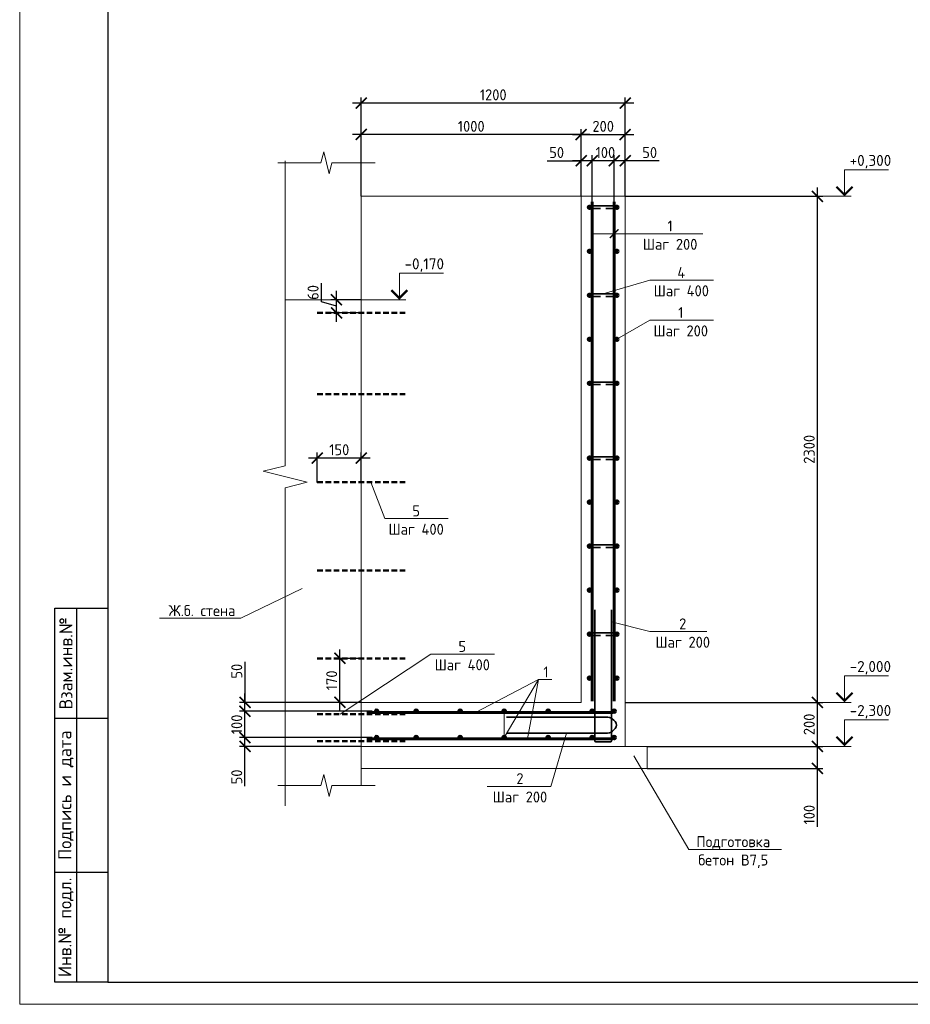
# Model space of a CAD drawing. Header units: millimetres. Extents: x 130535 to 1380046, y -52734 to 121434.
# Tile 16 of 64: x 344596 to 364842, y -7790 to 14584. Entities that reach past the tile are written whole.
import ezdxf
from ezdxf import colors
from ezdxf.entities.mleader import LeaderData, LeaderLine
from ezdxf.enums import TextEntityAlignment as Align
from ezdxf.math import Vec2, Vec3

# ---------------------------------------------------------------- set-up
doc = ezdxf.new("R2010")
doc.units = ezdxf.units.MM
doc.linetypes.add('DASHED2', pattern=[0.375, 0.25, -0.125])
doc.layers.get('DEFPOINTS').update_dxf_attribs({"color": 1, "lineweight": 0})
for name, color, linetype, lineweight in [('Основная 0.35', 200, 'Continuous', 35), ('Основная 0.60', 142, 'Continuous', 60), ('РАЗМЕРЫ', 1, 'Continuous', 9), ('Разрез жилая часть$0$Отметки', 1, 'Continuous', 20), ('Символы 0.20', 1, 'Continuous', 20), ('Текст', 7, 'Continuous', 25), ('Тонкая', 81, 'Continuous', 20), ('Тонкая 0.20', 30, 'Continuous', 20), ('ТОНКИЕ', 7, 'Continuous', 9)]:
    doc.layers.add(name, color=color, linetype=linetype, lineweight=lineweight)
doc.layers.add('ТОЛСТЫЕ_ОСНОВНЫЕ', color=6, linetype='Continuous')
doc.styles.add('GOST-2.304_Type-B', font='GOST Common.ttf')
doc.styles.add('style1', font='GOST Common.ttf', dxfattribs={"height": 500})
doc.styles.add('ГОСТ', font='isocpeur.ttf')
doc.dimstyles.new('СПДС', dxfattribs={"dimscale": 100, "dimtxt": 2.5, "dimasz": 2.5, "dimexe": 1.25, "dimexo": 0, "dimtad": 1, "dimdec": 0, "dimtxsty": 'GOST-2.304_Type-B', "dimblk": 'ARCHTICK', "dimcen": 2.5, "dimdle": 2, "dimadec": 0, "dimazin": 2, "dimtfac": 0.75, "dimtdec": 0, "dimtmove": 1, "dimatfit": 3, "dimfxl": 1, "dimtolj": 1, "dimarcsym": 1})

# ---------------------------------------------------------------- blocks, each defined once
blk = doc.blocks.new('*U5')
at = {"layer": 'ТОЛСТЫЕ_ОСНОВНЫЕ'}
for p, q in [((8, 5), (8, 90)), ((8, 90), (20, 90)), ((13, 5), (13, 90)), ((8, 65), (20, 65)), ((8, 30), (20, 30)), ((20, 5), (8, 5))]:
    blk.add_line(p, q, dxfattribs=at)
at = {"layer": 'ТОЛСТЫЕ_ОСНОВНЫЕ', "color": 6}
blk.add_lwpolyline([(20, 5), (589, 5), (589, 415), (20, 415)], close=True, dxfattribs=at)
at = {"layer": 'ТОНКИЕ'}
blk.add_lwpolyline([(0, 0), (594, 0), (594, 420), (0, 420)], close=True, dxfattribs=at)
at = {"layer": 'Текст', "style": 'style1'}
for s, p in [('Взам.инв.№', (10.5, 77.5)), ('Подпись и дата', (10.5, 47.5)), ('Инв.№ подл.', (10.5, 17.5))]:
    blk.add_text(s, height=3, rotation=90, dxfattribs=at).set_placement(p, align=Align.MIDDLE)
blk = doc.blocks.new('_None')
blk = doc.blocks.new('_ArchTick')
at = {"color": 0, "linetype": 'ByBlock', "const_width": 0.15}
blk.add_lwpolyline([(-0.5, -0.5), (0.5, 0.5)], dxfattribs=at)
blk = doc.blocks.new('*D443')
at = {"layer": 'DEFPOINTS', "color": 0, "linetype": 'Continuous', "lineweight": 0, "transparency": 16777216}
for p in [(349717, -1729), (352610, -1729), (352360, -1929)]:
    blk.add_point(p, dxfattribs=at)
at = {"layer": 'РАЗМЕРЫ', "color": 0, "linetype": 'Continuous', "lineweight": -2, "transparency": 16777216}
for p, q in [((349717, -2129), (349717, -1529)), ((352610, -1729), (349592, -1729)), ((352360, -1929), (349592, -1929)), ((349717, -2836), (349717, -1929))]:
    blk.add_line(p, q, dxfattribs=at)
at = {"layer": 'РАЗМЕРЫ', "color": 0, "linetype": 'Continuous', "lineweight": -2, "transparency": 16777216, "xscale": 250, "yscale": 250, "zscale": 250}
for p, rotation in [((349717, -1729), 90), ((349717, -1929), 270)]:
    blk.add_blockref('_ArchTick', p, dxfattribs=dict(at, rotation=rotation))
at = {"layer": 'РАЗМЕРЫ', "color": 0, "linetype": 'Continuous', "lineweight": 0, "transparency": 16777216, "insert": (349530, -2623), "char_height": 250, "attachment_point": 5, "rotation": 90, "style": 'GOST-2.304_Type-B'}
blk.add_mtext('\\A1;50', dxfattribs=at)
blk = doc.blocks.new('*D444')
at = {"layer": 'DEFPOINTS', "color": 0, "linetype": 'Continuous', "lineweight": 0, "transparency": 16777216}
for p in [(349717, -1129), (352610, -1129), (352610, -1729)]:
    blk.add_point(p, dxfattribs=at)
at = {"layer": 'РАЗМЕРЫ', "color": 0, "linetype": 'Continuous', "lineweight": -2, "transparency": 16777216}
for p, q in [((349717, -1929), (349717, -929)), ((352610, -1129), (349592, -1129)), ((352610, -1729), (349592, -1729))]:
    blk.add_line(p, q, dxfattribs=at)
at = {"layer": 'РАЗМЕРЫ', "color": 0, "linetype": 'Continuous', "lineweight": -2, "transparency": 16777216, "xscale": 250, "yscale": 250, "zscale": 250}
for p, rotation in [((349717, -1129), 90), ((349717, -1729), 270)]:
    blk.add_blockref('_ArchTick', p, dxfattribs=dict(at, rotation=rotation))
at = {"layer": 'РАЗМЕРЫ', "color": 0, "linetype": 'Continuous', "lineweight": 0, "transparency": 16777216, "insert": (349530, -1429), "char_height": 250, "attachment_point": 5, "rotation": 90, "style": 'GOST-2.304_Type-B'}
blk.add_mtext('\\A1;100', dxfattribs=at)
blk = doc.blocks.new('*D432')
at = {"layer": 'DEFPOINTS', "color": 0, "linetype": 'Continuous', "lineweight": 0, "transparency": 16777216}
for p in [(349717, -929), (352360, -929), (352610, -1129)]:
    blk.add_point(p, dxfattribs=at)
at = {"layer": 'РАЗМЕРЫ', "color": 0, "linetype": 'Continuous', "lineweight": -2, "transparency": 16777216}
for p, q in [((349717, -8), (349717, -929)), ((349717, -1329), (349717, -729)), ((352360, -929), (349592, -929)), ((352610, -1129), (349592, -1129))]:
    blk.add_line(p, q, dxfattribs=at)
at = {"layer": 'РАЗМЕРЫ', "color": 0, "linetype": 'Continuous', "lineweight": -2, "transparency": 16777216, "xscale": 250, "yscale": 250, "zscale": 250}
for p, rotation in [((349717, -929), 90), ((349717, -1129), 270)]:
    blk.add_blockref('_ArchTick', p, dxfattribs=dict(at, rotation=rotation))
at = {"layer": 'РАЗМЕРЫ', "color": 0, "linetype": 'Continuous', "lineweight": 0, "transparency": 16777216, "insert": (349530, -220), "char_height": 250, "attachment_point": 5, "rotation": 90, "style": 'GOST-2.304_Type-B'}
blk.add_mtext('\\A1;50', dxfattribs=at)
blk = doc.blocks.new('*D433')
at = {"layer": 'DEFPOINTS', "color": 0, "linetype": 'Continuous', "lineweight": 0, "transparency": 16777216}
for p in [(358110, 11379), (358360, 10571), (358110, 10446)]:
    blk.add_point(p, dxfattribs=at)
at = {"layer": 'РАЗМЕРЫ', "color": 0, "linetype": 'Continuous', "lineweight": -2, "transparency": 16777216}
for p, q in [((358110, 10446), (358110, 11504)), ((358360, 10571), (358360, 11504)), ((358560, 11379), (357910, 11379)), ((359130, 11379), (358360, 11379))]:
    blk.add_line(p, q, dxfattribs=at)
at = {"layer": 'РАЗМЕРЫ', "color": 0, "linetype": 'Continuous', "lineweight": -2, "transparency": 16777216, "xscale": 250, "yscale": 250, "zscale": 250, "rotation": 180}
blk.add_blockref('_ArchTick', (358110, 11379), dxfattribs=at)
at = {"layer": 'РАЗМЕРЫ', "color": 0, "linetype": 'Continuous', "lineweight": -2, "transparency": 16777216, "xscale": 250, "yscale": 250, "zscale": 250}
blk.add_blockref('_ArchTick', (358360, 11379), dxfattribs=at)
at = {"layer": 'РАЗМЕРЫ', "color": 0, "linetype": 'Continuous', "lineweight": 0, "transparency": 16777216, "insert": (358917, 11566), "char_height": 250, "attachment_point": 5, "style": 'GOST-2.304_Type-B'}
blk.add_mtext('\\A1;50', dxfattribs=at)
blk = doc.blocks.new('*D434')
at = {"layer": 'DEFPOINTS', "color": 0, "linetype": 'Continuous', "lineweight": 0, "transparency": 16777216}
for p in [(357610, 11379), (357610, 10446), (358110, 10446)]:
    blk.add_point(p, dxfattribs=at)
at = {"layer": 'РАЗМЕРЫ', "color": 0, "linetype": 'Continuous', "lineweight": -2, "transparency": 16777216}
for p, q in [((357610, 10446), (357610, 11504)), ((358110, 10446), (358110, 11504)), ((358310, 11379), (357410, 11379))]:
    blk.add_line(p, q, dxfattribs=at)
at = {"layer": 'РАЗМЕРЫ', "color": 0, "linetype": 'Continuous', "lineweight": -2, "transparency": 16777216, "xscale": 250, "yscale": 250, "zscale": 250, "rotation": 180}
blk.add_blockref('_ArchTick', (357610, 11379), dxfattribs=at)
at = {"layer": 'РАЗМЕРЫ', "color": 0, "linetype": 'Continuous', "lineweight": -2, "transparency": 16777216, "xscale": 250, "yscale": 250, "zscale": 250}
blk.add_blockref('_ArchTick', (358110, 11379), dxfattribs=at)
at = {"layer": 'РАЗМЕРЫ', "color": 0, "linetype": 'Continuous', "lineweight": 0, "transparency": 16777216, "insert": (357910, 11566), "char_height": 250, "attachment_point": 5, "style": 'GOST-2.304_Type-B'}
blk.add_mtext('\\A1;100', dxfattribs=at)
blk = doc.blocks.new('*D435')
at = {"layer": 'DEFPOINTS', "color": 0, "linetype": 'Continuous', "lineweight": 0, "transparency": 16777216}
for p in [(357360, 11379), (357360, 10571), (357610, 10446)]:
    blk.add_point(p, dxfattribs=at)
at = {"layer": 'РАЗМЕРЫ', "color": 0, "linetype": 'Continuous', "lineweight": -2, "transparency": 16777216}
for p, q in [((357360, 10571), (357360, 11504)), ((357610, 10446), (357610, 11504)), ((356590, 11379), (357360, 11379)), ((357810, 11379), (357160, 11379))]:
    blk.add_line(p, q, dxfattribs=at)
at = {"layer": 'РАЗМЕРЫ', "color": 0, "linetype": 'Continuous', "lineweight": -2, "transparency": 16777216, "xscale": 250, "yscale": 250, "zscale": 250, "rotation": 180}
blk.add_blockref('_ArchTick', (357360, 11379), dxfattribs=at)
at = {"layer": 'РАЗМЕРЫ', "color": 0, "linetype": 'Continuous', "lineweight": -2, "transparency": 16777216, "xscale": 250, "yscale": 250, "zscale": 250}
blk.add_blockref('_ArchTick', (357610, 11379), dxfattribs=at)
at = {"layer": 'РАЗМЕРЫ', "color": 0, "linetype": 'Continuous', "lineweight": 0, "transparency": 16777216, "insert": (356802, 11566), "char_height": 250, "attachment_point": 5, "style": 'GOST-2.304_Type-B'}
blk.add_mtext('\\A1;50', dxfattribs=at)
blk = doc.blocks.new('*D438')
at = {"layer": 'DEFPOINTS', "color": 0, "linetype": 'Continuous', "lineweight": 0, "transparency": 16777216}
for p in [(358860, -1929), (362730, -1929), (358860, -2429)]:
    blk.add_point(p, dxfattribs=at)
at = {"layer": 'РАЗМЕРЫ', "color": 0, "linetype": 'Continuous', "lineweight": -2, "transparency": 16777216}
for p, q in [((362730, -2629), (362730, -1729)), ((358860, -1929), (362855, -1929)), ((358860, -2429), (362855, -2429)), ((362730, -3756), (362730, -2429))]:
    blk.add_line(p, q, dxfattribs=at)
at = {"layer": 'РАЗМЕРЫ', "color": 0, "linetype": 'Continuous', "lineweight": -2, "transparency": 16777216, "xscale": 250, "yscale": 250, "zscale": 250}
for p, rotation in [((362730, -1929), 90), ((362730, -2429), 270)]:
    blk.add_blockref('_ArchTick', p, dxfattribs=dict(at, rotation=rotation))
at = {"layer": 'РАЗМЕРЫ', "color": 0, "linetype": 'Continuous', "lineweight": 0, "transparency": 16777216, "insert": (362543, -3481), "char_height": 250, "attachment_point": 5, "rotation": 90, "style": 'GOST-2.304_Type-B'}
blk.add_mtext('\\A1;100', dxfattribs=at)
blk = doc.blocks.new('*D439')
at = {"layer": 'DEFPOINTS', "color": 0, "linetype": 'Continuous', "lineweight": 0, "transparency": 16777216}
for p in [(358360, -929), (362730, -929), (358860, -1929)]:
    blk.add_point(p, dxfattribs=at)
at = {"layer": 'РАЗМЕРЫ', "color": 0, "linetype": 'Continuous', "lineweight": -2, "transparency": 16777216}
for p, q in [((362730, -2129), (362730, -729)), ((358360, -929), (362855, -929)), ((358860, -1929), (362855, -1929))]:
    blk.add_line(p, q, dxfattribs=at)
at = {"layer": 'РАЗМЕРЫ', "color": 0, "linetype": 'Continuous', "lineweight": -2, "transparency": 16777216, "xscale": 250, "yscale": 250, "zscale": 250}
for p, rotation in [((362730, -929), 90), ((362730, -1929), 270)]:
    blk.add_blockref('_ArchTick', p, dxfattribs=dict(at, rotation=rotation))
at = {"layer": 'РАЗМЕРЫ', "color": 0, "linetype": 'Continuous', "lineweight": 0, "transparency": 16777216, "insert": (362543, -1429), "char_height": 250, "attachment_point": 5, "rotation": 90, "style": 'GOST-2.304_Type-B'}
blk.add_mtext('\\A1;200', dxfattribs=at)
blk = doc.blocks.new('*D424')
at = {"layer": 'DEFPOINTS', "color": 0, "linetype": 'Continuous', "lineweight": 0, "transparency": 16777216}
for p in [(358360, 11974), (357360, 10571), (358360, 10571)]:
    blk.add_point(p, dxfattribs=at)
at = {"layer": 'РАЗМЕРЫ', "color": 0, "linetype": 'Continuous', "lineweight": -2, "transparency": 16777216}
for p, q in [((357360, 10571), (357360, 12099)), ((358360, 10571), (358360, 12099)), ((357160, 11974), (358560, 11974))]:
    blk.add_line(p, q, dxfattribs=at)
at = {"layer": 'РАЗМЕРЫ', "color": 0, "linetype": 'Continuous', "lineweight": -2, "transparency": 16777216, "xscale": 250, "yscale": 250, "zscale": 250, "rotation": 180}
blk.add_blockref('_ArchTick', (357360, 11974), dxfattribs=at)
at = {"layer": 'РАЗМЕРЫ', "color": 0, "linetype": 'Continuous', "lineweight": -2, "transparency": 16777216, "xscale": 250, "yscale": 250, "zscale": 250}
blk.add_blockref('_ArchTick', (358360, 11974), dxfattribs=at)
at = {"layer": 'РАЗМЕРЫ', "color": 0, "linetype": 'Continuous', "lineweight": 0, "transparency": 16777216, "insert": (357860, 12161), "char_height": 250, "attachment_point": 5, "style": 'GOST-2.304_Type-B'}
blk.add_mtext('\\A1;200', dxfattribs=at)
blk = doc.blocks.new('*D425')
at = {"layer": 'DEFPOINTS', "color": 0, "linetype": 'Continuous', "lineweight": 0, "transparency": 16777216}
for p in [(352360, 11974), (352360, 10571), (357360, 10571)]:
    blk.add_point(p, dxfattribs=at)
at = {"layer": 'РАЗМЕРЫ', "color": 0, "linetype": 'Continuous', "lineweight": -2, "transparency": 16777216}
for p, q in [((352360, 10571), (352360, 12099)), ((357360, 10571), (357360, 12099)), ((357560, 11974), (352160, 11974))]:
    blk.add_line(p, q, dxfattribs=at)
at = {"layer": 'РАЗМЕРЫ', "color": 0, "linetype": 'Continuous', "lineweight": -2, "transparency": 16777216, "xscale": 250, "yscale": 250, "zscale": 250, "rotation": 180}
blk.add_blockref('_ArchTick', (352360, 11974), dxfattribs=at)
at = {"layer": 'РАЗМЕРЫ', "color": 0, "linetype": 'Continuous', "lineweight": -2, "transparency": 16777216, "xscale": 250, "yscale": 250, "zscale": 250}
blk.add_blockref('_ArchTick', (357360, 11974), dxfattribs=at)
at = {"layer": 'РАЗМЕРЫ', "color": 0, "linetype": 'Continuous', "lineweight": 0, "transparency": 16777216, "insert": (354860, 12161), "char_height": 250, "attachment_point": 5, "style": 'GOST-2.304_Type-B'}
blk.add_mtext('\\A1;1000', dxfattribs=at)
blk = doc.blocks.new('*D426')
at = {"layer": 'DEFPOINTS', "color": 0, "linetype": 'Continuous', "lineweight": 0, "transparency": 16777216}
for p in [(358360, 10571), (362730, 10571), (362479, -929)]:
    blk.add_point(p, dxfattribs=at)
at = {"layer": 'РАЗМЕРЫ', "color": 0, "linetype": 'Continuous', "lineweight": -2, "transparency": 16777216}
for p, q in [((362730, -1129), (362730, 10771)), ((358360, 10571), (362855, 10571)), ((362479, -929), (362855, -929))]:
    blk.add_line(p, q, dxfattribs=at)
at = {"layer": 'РАЗМЕРЫ', "color": 0, "linetype": 'Continuous', "lineweight": -2, "transparency": 16777216, "xscale": 250, "yscale": 250, "zscale": 250}
for p, rotation in [((362730, 10571), 90), ((362730, -929), 270)]:
    blk.add_blockref('_ArchTick', p, dxfattribs=dict(at, rotation=rotation))
at = {"layer": 'РАЗМЕРЫ', "color": 0, "linetype": 'Continuous', "lineweight": 0, "transparency": 16777216, "insert": (362543, 4821), "char_height": 250, "attachment_point": 5, "rotation": 90, "style": 'GOST-2.304_Type-B'}
blk.add_mtext('\\A1;2300', dxfattribs=at)
blk = doc.blocks.new('*D413')
at = {"layer": 'DEFPOINTS', "color": 0, "linetype": 'Continuous', "lineweight": 0, "transparency": 16777216}
for p in [(352360, 12689), (352360, 10571), (358360, 10571)]:
    blk.add_point(p, dxfattribs=at)
at = {"layer": 'РАЗМЕРЫ', "color": 0, "linetype": 'Continuous', "lineweight": -2, "transparency": 16777216}
for p, q in [((352360, 10571), (352360, 12814)), ((358360, 10571), (358360, 12814)), ((358560, 12689), (352160, 12689))]:
    blk.add_line(p, q, dxfattribs=at)
at = {"layer": 'РАЗМЕРЫ', "color": 0, "linetype": 'Continuous', "lineweight": -2, "transparency": 16777216, "xscale": 250, "yscale": 250, "zscale": 250, "rotation": 180}
blk.add_blockref('_ArchTick', (352360, 12689), dxfattribs=at)
at = {"layer": 'РАЗМЕРЫ', "color": 0, "linetype": 'Continuous', "lineweight": -2, "transparency": 16777216, "xscale": 250, "yscale": 250, "zscale": 250}
blk.add_blockref('_ArchTick', (358360, 12689), dxfattribs=at)
at = {"layer": 'РАЗМЕРЫ', "color": 0, "linetype": 'Continuous', "lineweight": 0, "transparency": 16777216, "insert": (355360, 12877), "char_height": 250, "attachment_point": 5, "style": 'GOST-2.304_Type-B'}
blk.add_mtext('\\A1;1200', dxfattribs=at)
blk = doc.blocks.new('*D473')
at = {"layer": 'DEFPOINTS', "color": 0, "linetype": 'Continuous', "lineweight": 0, "transparency": 16777216}
for p in [(352360, 4625), (351360, 4071), (352360, 4071)]:
    blk.add_point(p, dxfattribs=at)
at = {"layer": 'РАЗМЕРЫ', "color": 0, "linetype": 'Continuous', "lineweight": -2, "transparency": 16777216}
for p, q in [((351360, 4071), (351360, 4750)), ((352360, 4071), (352360, 4750)), ((351160, 4625), (352560, 4625))]:
    blk.add_line(p, q, dxfattribs=at)
at = {"layer": 'РАЗМЕРЫ', "color": 0, "linetype": 'Continuous', "lineweight": -2, "transparency": 16777216, "xscale": 250, "yscale": 250, "zscale": 250, "rotation": 180}
blk.add_blockref('_ArchTick', (351360, 4625), dxfattribs=at)
at = {"layer": 'РАЗМЕРЫ', "color": 0, "linetype": 'Continuous', "lineweight": -2, "transparency": 16777216, "xscale": 250, "yscale": 250, "zscale": 250}
blk.add_blockref('_ArchTick', (352360, 4625), dxfattribs=at)
at = {"layer": 'РАЗМЕРЫ', "color": 0, "linetype": 'Continuous', "lineweight": 0, "transparency": 16777216, "insert": (351860, 4812), "char_height": 250, "attachment_point": 5, "style": 'GOST-2.304_Type-B'}
blk.add_mtext('\\A1;150', dxfattribs=at)
blk = doc.blocks.new('*D552')
at = {"layer": 'DEFPOINTS', "color": 0, "linetype": 'Continuous', "lineweight": 0, "transparency": 16777216}
for p in [(351875, 71), (352287, 71), (352287, -929)]:
    blk.add_point(p, dxfattribs=at)
at = {"layer": 'РАЗМЕРЫ', "color": 0, "linetype": 'Continuous', "lineweight": -2, "transparency": 16777216}
for p, q in [((351875, -1129), (351875, 271)), ((352287, 71), (351750, 71)), ((352287, -929), (351750, -929))]:
    blk.add_line(p, q, dxfattribs=at)
at = {"layer": 'РАЗМЕРЫ', "color": 0, "linetype": 'Continuous', "lineweight": -2, "transparency": 16777216, "xscale": 250, "yscale": 250, "zscale": 250}
for p, rotation in [((351875, 71), 90), ((351875, -929), 270)]:
    blk.add_blockref('_ArchTick', p, dxfattribs=dict(at, rotation=rotation))
at = {"layer": 'РАЗМЕРЫ', "color": 0, "linetype": 'Continuous', "lineweight": 0, "transparency": 16777216, "insert": (351688, -429), "char_height": 250, "attachment_point": 5, "rotation": 90, "style": 'GOST-2.304_Type-B'}
blk.add_mtext('\\A1;170', dxfattribs=at)
blk = doc.blocks.new('*D553')
at = {"layer": 'DEFPOINTS', "color": 0, "linetype": 'Continuous', "lineweight": 0, "transparency": 16777216}
for p in [(351797, 8221), (352360, 8221), (352360, 7921)]:
    blk.add_point(p, dxfattribs=at)
at = {"layer": 'РАЗМЕРЫ', "color": 0, "linetype": 'Continuous', "lineweight": -2, "transparency": 16777216}
for p, q in [((351453, 8174), (351453, 8599)), ((351797, 7721), (351797, 8421)), ((351797, 8071), (351453, 8174)), ((352360, 8221), (351672, 8221)), ((352360, 7921), (351672, 7921))]:
    blk.add_line(p, q, dxfattribs=at)
at = {"layer": 'РАЗМЕРЫ', "color": 0, "linetype": 'Continuous', "lineweight": -2, "transparency": 16777216, "xscale": 250, "yscale": 250, "zscale": 250}
for p, rotation in [((351797, 8221), 90), ((351797, 7921), 270)]:
    blk.add_blockref('_ArchTick', p, dxfattribs=dict(at, rotation=rotation))
at = {"layer": 'РАЗМЕРЫ', "color": 0, "linetype": 'Continuous', "lineweight": 0, "transparency": 16777216, "insert": (351266, 8387), "char_height": 250, "attachment_point": 5, "rotation": 90, "style": 'GOST-2.304_Type-B'}
blk.add_mtext('\\A1;60', dxfattribs=at)

msp = doc.modelspace()

# ---------------------------------------------------------------- linework, layer by layer
at = {"linetype": 'DASHED2', "lineweight": 50, "ltscale": 500}
for p, q in [((351360.3, 7920.6), (353360.3, 7920.6)), ((351360.3, 6071.3), (353360.3, 6071.3)), ((351360.3, 4071.3), (353360.3, 4071.3)), ((351360.3, 2071.3), (353360.3, 2071.3)), ((351360.3, 71.3), (353360.3, 71.3)), ((351360.3, -1198.8), (353360.3, -1198.8)), ((351360.3, -1808.8), (353360.3, -1808.8))]:
    msp.add_line(p, q, dxfattribs=at)
at = {"linetype": 'ByBlock', "lineweight": 20, "ltscale": 0.5}
msp.add_lwpolyline([(350633.5, 11373.7), (350633.5, 4448.7), (350133.5, 4323.7), (351133.5, 4073.7), (350633.5, 3948.7), (350633.5, -3276.3)], dxfattribs=at)
at = {"layer": 'Основная 0.35'}
for p, q in [((358170.3, 10351.2), (357550.3, 10351.2)), ((357550.3, 10291.2), (357800.3, 10291.2)), ((358170.3, 10291.2), (357920.3, 10291.2)), ((358170.3, 8351.2), (357550.3, 8351.2)), ((357550.3, 8291.2), (357800.3, 8291.2)), ((358170.3, 8291.2), (357920.3, 8291.2)), ((358170.3, 6351.2), (357550.3, 6351.2)), ((357550.3, 6291.2), (357800.3, 6291.2)), ((358170.3, 6291.2), (357920.3, 6291.2)), ((358170.3, 4651.2), (357550.3, 4651.2)), ((357550.3, 4591.2), (357800.3, 4591.2)), ((358170.3, 4591.2), (357920.3, 4591.2)), ((358170.3, 2651.2), (357550.3, 2651.2)), ((357550.3, 2591.2), (357800.3, 2591.2)), ((358170.3, 2591.2), (357920.3, 2591.2)), ((357670.3, -1800.8), (357670.3, 1174.2)), ((358050.3, -1800.8), (358050.3, 1174.2)), ((358170.3, 651.2), (357550.3, 651.2)), ((357550.3, 591.2), (357800.3, 591.2)), ((358170.3, 591.2), (357920.3, 591.2)), ((355664.7, -1264.5), (357914.7, -1264.5)), ((355664.7, -1625.1), (357914.7, -1625.1)), ((357695.3, -1825.8), (358025.3, -1825.8))]:
    msp.add_line(p, q, dxfattribs=at)
for centre, radius, start, end in [((357550.3, 10321.2), 30, 90, 270), ((358170.3, 10321.2), 30, 270, 90), ((357550.3, 6321.2), 30, 90, 270), ((358170.3, 6321.2), 30, 270, 90), ((357550.3, 4621.2), 30, 90, 270), ((358170.3, 4621.2), 30, 270, 90), ((357550.3, 2621.2), 30, 90, 270), ((358170.3, 2621.2), 30, 270, 90), ((357550.3, 621.2), 30, 90, 270), ((358170.3, 621.2), 30, 270, 90), ((357937.3, -1496.5), 233.1, 12.58776, 95.55165), ((357937.3, -1393.1), 233.1, 264.44835, 347.41224), ((357695.3, -1800.8), 25, 180, 270), ((358025.3, -1800.8), 25, 270, 0)]:
    msp.add_arc(centre, radius, start, end, dxfattribs=at)
at = {"layer": 'Основная 0.60'}
for p, q in [((357610.3, -903.8), (357610.3, 10446.2)), ((358110.3, -903.8), (358110.3, 10446.2)), ((358076.6, -1158.8), (352485.3, -1158.8)), ((358076.6, -1758.8), (352485.3, -1758.8))]:
    msp.add_line(p, q, dxfattribs=at)
for centre in [(357550.3, 10321.2), (358170.3, 10321.2), (357550.3, 9321.2), (358170.3, 9321.2), (357550.3, 8321.2), (358170.3, 8321.2), (357550.3, 7321.2), (358170.3, 7321.2), (357550.3, 6321.2), (358170.3, 6321.2), (357550.3, 4621.2), (358170.3, 4621.2), (357550.3, 3621.2), (358170.3, 3621.2), (357550.3, 2621.2), (358170.3, 2621.2), (357550.3, 1621.2), (358170.3, 1621.2), (357550.3, 621.2), (358170.3, 621.2), (357550.3, -378.8), (358170.3, -378.8), (352710.3, -1128.8), (353610.3, -1128.8), (354610.3, -1128.8), (355610.3, -1128.8), (356610.3, -1128.8), (357610.3, -1128.8), (358110.3, -1128.8), (352710.3, -1728.8), (353610.3, -1728.8), (354610.3, -1728.8), (355610.3, -1728.8), (356610.3, -1728.8), (357610.3, -1728.8), (358110.3, -1728.8)]:
    msp.add_circle(centre, 30, dxfattribs=at)
at = {"layer": 'РАЗМЕРЫ', "linetype": 'Continuous', "lineweight": 0}
for p, q in [((352360.3, 8221.2), (350633.5, 8221.2)), ((356391.9, -412.9), (354960.2, -1158.8)), ((356391.9, -412.9), (356142.3, -1758.8)), ((350633.5, -928.8), (352360.3, -928.8))]:
    msp.add_line(p, q, dxfattribs=at)
at = {"layer": 'Символы 0.20', "color": 1, "linetype": 'Continuous', "lineweight": 20, "ltscale": 100}
for p, q in [((363345.3, 11171.2), (364345.3, 11171.2)), ((362479.2, 10571.2), (363345.3, 10571.2)), ((353226.4, 8821.2), (354226.4, 8821.2)), ((352360.3, 8221.2), (353226.4, 8221.2)), ((363345.3, -328.8), (364345.3, -328.8)), ((362479.2, -928.8), (363345.3, -928.8)), ((363345.3, -1328.8), (364345.3, -1328.8)), ((362479.2, -1928.8), (363345.3, -1928.8))]:
    msp.add_line(p, q, dxfattribs=at)
at = {"layer": 'Символы 0.20', "color": 1, "linetype": 'Continuous', "lineweight": 20, "ltscale": 10000}
for p, q in [((363495.3, 10571.2), (363195.3, 10571.2)), ((353376.4, 8221.2), (353076.4, 8221.2)), ((363495.3, -928.8), (363195.3, -928.8)), ((363495.3, -1928.8), (363195.3, -1928.8))]:
    msp.add_line(p, q, dxfattribs=at)
at = {"layer": 'Символы 0.20'}
msp.add_line((358921, 679.9), (359021, 679.9), dxfattribs=at)
at = {"layer": 'Символы 0.20', "color": 1, "linetype": 'Continuous', "lineweight": 20, "ltscale": 10000}
for points in [[(363345.3, 10571.2), (363345.3, 11171.2)], [(353226.4, 8221.2), (353226.4, 8821.2)], [(363345.3, -928.8), (363345.3, -328.8)], [(363345.3, -1928.8), (363345.3, -1328.8)]]:
    msp.add_lwpolyline(points, dxfattribs=at)
at = {"layer": 'Символы 0.20', "color": 1, "linetype": 'Continuous', "lineweight": 20, "ltscale": 10000, "const_width": 50}
for points in [[(363162.9, 10788.9), (363345.3, 10606.6), (363527.6, 10788.9)], [(353044.1, 8438.9), (353226.4, 8256.6), (353408.8, 8438.9)], [(363162.9, -711.1), (363345.3, -893.4), (363527.6, -711.1)], [(363162.9, -1711.1), (363345.3, -1893.4), (363527.6, -1711.1)]]:
    msp.add_lwpolyline(points, dxfattribs=at)
at = {"layer": 'Символы 0.20'}
for points in [[(358050.3, 897.6), (358921, 679.9)], [(359021, 679.9), (360215.6, 679.9)]]:
    msp.add_lwpolyline(points, dxfattribs=at)
at = {"layer": 'Тонкая'}
for points in [[(350464.7, 11335), (350614.7, 11335), (351444.3, 11335), (351506.8, 11585), (351631.8, 11085), (351694.3, 11335), (352523.8, 11335), (352673.8, 11335)], [(350464.7, -2817.4), (350614.7, -2817.4), (351444.3, -2817.4), (351506.8, -2567.4), (351631.8, -3067.4), (351694.3, -2817.4), (352523.8, -2817.4), (352673.8, -2817.4)]]:
    msp.add_lwpolyline(points, dxfattribs=at)
at = {"layer": 'Тонкая 0.20'}
for p, q in [((352360.3, 11123.7), (352360.3, -2817.4)), ((357360.3, 10571.2), (352360.3, 10571.2)), ((357360.3, 10571.2), (358360.3, 10571.2)), ((357360.3, -903.8), (357360.3, 10571.2)), ((358360.3, 10571.2), (358360.3, -903.8)), ((357360.3, -928.8), (357360.3, 5235.8)), ((358360.3, 5235.8), (358360.3, -1928.8)), ((352360.3, -1928.8), (352360.3, -928.8)), ((352360.3, -928.8), (357360.3, -928.8)), ((358860.3, -1928.8), (352360.3, -1928.8)), ((358860.3, -1928.8), (358860.3, -2428.8)), ((359860.3, -1928.8), (360360.3, -1928.8)), ((358860.3, -2428.8), (352360.3, -2428.8))]:
    msp.add_line(p, q, dxfattribs=at)

# ---------------------------------------------------------------- block references
at = {"xscale": 100, "yscale": 100, "zscale": 100}
msp.add_blockref('*U5', (344595.6, -7790.1), dxfattribs=at)

# ---------------------------------------------------------------- texts
at = {"layer": 'Разрез жилая часть$0$Отметки', "linetype": 'Continuous', "lineweight": 25, "ltscale": 100, "style": 'ГОСТ'}
for s, p in [('+0,300', (363462.8, 11261.2)), ('-0,170', (353343.9, 8911.2)), ('-2,000', (363462.8, -238.8)), ('-2,300', (363462.8, -1238.8))]:
    msp.add_text(s, height=250, dxfattribs=at).set_placement(p)
at = {"layer": 'Символы 0.20', "insert": (359668.1, 979.9), "char_height": 250, "attachment_point": 2, "style": 'GOST-2.304_Type-B'}
msp.add_mtext('2\\PШаг 200', dxfattribs=at)

# ---------------------------------------------------------------- dimensions: what is measured, and where the dimension line sits
at = {"layer": 'РАЗМЕРЫ', "color": 3, "linetype": 'Continuous', "lineweight": 0}
for base, p1, p2, picture, middle in [((352360.3, 12689), (358360.3, 10571.2), (352360.3, 10571.2), '*D413', (355360.3, 12876.5)), ((352360.3, 11973.7), (357360.3, 10571.2), (352360.3, 10571.2), '*D425', (354860.3, 12161.2)), ((358360.3, 11973.7), (357360.3, 10571.2), (358360.3, 10571.2), '*D424', (357860.3, 12161.2))]:
    dim = msp.add_linear_dim(base=base, p1=p1, p2=p2, dimstyle='СПДС', override={"dimlfac": 0.2}, dxfattribs=at)
    dim.commit()
    dim.dimension.update_dxf_attribs({"geometry": picture, "text_midpoint": middle})
for base, p1, p2, angle, picture, middle in [((357360.3, 11378.8), (357610.3, 10446.2), (357360.3, 10571.2), 180, '*D435', (356802.2, 11347.8)), ((357610.3, 11378.8), (358110.3, 10446.2), (357610.3, 10446.2), 180, '*D434', (357910.3, 11378.8)), ((358110.3, 11378.8), (358360.3, 10571.2), (358110.3, 10446.2), 180, '*D433', (358917.1, 11348.8)), ((362730.1, -1928.8), (358860.3, -2428.8), (358860.3, -1928.8), 90, '*D438', (362974.1, -3481.1))]:
    dim = msp.add_linear_dim(base=base, p1=p1, p2=p2, angle=angle, dimstyle='СПДС', override={"dimlfac": 0.2}, dxfattribs=at)
    dim.commit()
    dim.dimension.update_dxf_attribs({"geometry": picture, "text_midpoint": middle, "dimtype": 160})
for base, p1, p2, picture, middle in [((362730.1, 10571.2), (362479.2, -928.8), (358360.3, 10571.2), '*D426', (362542.6, 4821.2)), ((351797, 8221.2), (352360.3, 7920.6), (352360.3, 8221.2), '*D553', (351265.7, 8236.5)), ((362730.1, -928.8), (358860.3, -1928.8), (358360.3, -928.8), '*D439', (362542.6, -1428.8))]:
    dim = msp.add_linear_dim(base=base, p1=p1, p2=p2, angle=90, dimstyle='СПДС', override={"dimlfac": 0.2}, dxfattribs=at)
    dim.commit()
    dim.dimension.update_dxf_attribs({"geometry": picture, "text_midpoint": middle})
at = {"layer": 'РАЗМЕРЫ', "linetype": 'Continuous', "lineweight": 0}
dim = msp.add_linear_dim(base=(352360.3, 4624.9), p1=(351360.3, 4071.3), p2=(352360.3, 4071.3), text='150', dimstyle='СПДС', dxfattribs=at)
dim.commit()
dim.dimension.update_dxf_attribs({"geometry": '*D473', "text_midpoint": (351860.3, 4812.4)})
at = {"layer": 'РАЗМЕРЫ', "color": 3, "linetype": 'Continuous', "lineweight": 0}
for base, p1, p2, text, picture, middle in [((351875.2, 71.3), (352286.7, -928.8), (352286.7, 71.3), '170', '*D552', (351687.7, -428.7)), ((349717.2, -1128.8), (352610.3, -1728.8), (352610.3, -1128.8), '100', '*D444', (349529.7, -1428.8))]:
    dim = msp.add_linear_dim(base=base, p1=p1, p2=p2, angle=90, text=text, dimstyle='СПДС', override={"dimlfac": 0.2}, dxfattribs=at)
    dim.commit()
    dim.dimension.update_dxf_attribs({"geometry": picture, "text_midpoint": middle})
for base, p1, p2, picture, middle in [((349717.2, -928.8), (352610.3, -1128.8), (352360.3, -928.8), '*D432', (349698.4, -220.3)), ((349717.2, -1728.8), (352360.3, -1928.8), (352610.3, -1728.8), '*D443', (349768.8, -2623.4))]:
    dim = msp.add_linear_dim(base=base, p1=p1, p2=p2, angle=90, text='50', dimstyle='СПДС', override={"dimlfac": 0.2}, dxfattribs=at)
    dim.commit()
    dim.dimension.update_dxf_attribs({"geometry": picture, "text_midpoint": middle, "dimtype": 160})

# ---------------------------------------------------------------- leaders
at = {"layer": 'Символы 0.20'}
ml = msp.add_multileader_mtext('Standard', dxfattribs=at)
ml.set_content('1\\PШаг 200', color=256, style='GOST-2.304_Type-B')
ml.set_leader_properties(color=256, linetype='ByLayer', lineweight=-1)
ml.set_arrow_properties(name='ARCHTICK')
ml.build(insert=Vec2(0, 0))
ml.multileader.update_dxf_attribs({"text_left_attachment_type": 6, "text_right_attachment_type": 6, "dogleg_length": 1, "arrow_head_size": 200, "scale": 20})
ctx = ml.context
ctx.base_point, ctx.scale, ctx.char_height, ctx.arrow_head_size, ctx.landing_gap_size, ctx.plane_origin = Vec3(358779.2, 9721.5), 20, 250, 200, 9, Vec3(355110.3, 10021.5)
ctx.left_attachment, ctx.right_attachment, ctx.text_align_type = 6, 6, 1
notes = []
notes.append((ctx, [(1, (1, 1, 0), (358679.2, 9721.5), (1, 0), 100, [(1, [(358110.3, 9721.5), (357610.3, 9721.5)], 0, [])])]))
ctx.mtext.insert, ctx.mtext.alignment, ctx.mtext.flow_direction = Vec3(359381, 10021.5), 2, 5
ml = msp.add_multileader_mtext('Standard', dxfattribs=at)
ml.set_content('4\\PШаг 400', color=256, style='GOST-2.304_Type-B')
ml.set_leader_properties(color=256, linetype='ByLayer', lineweight=-1)
ml.set_arrow_properties(name='NONE')
ml.build(insert=Vec2(0, 0))
ml.multileader.update_dxf_attribs({"text_left_attachment_type": 6, "text_right_attachment_type": 6, "dogleg_length": 1, "arrow_head_size": 18, "scale": 20})
ctx = ml.context
ctx.base_point, ctx.scale, ctx.char_height, ctx.arrow_head_size, ctx.landing_gap_size, ctx.plane_origin = Vec3(359021, 8664.8), 20, 250, 18, 9, Vec3(355170.3, 4911.4)
ctx.left_attachment, ctx.right_attachment, ctx.text_align_type = 6, 6, 1
notes.append((ctx, [(0, (1, 1, 0), (358921, 8664.8), (1, 0), 100, [(0, [(357860.3, 8351.2)], 0, [])])]))
ctx.mtext.insert, ctx.mtext.alignment, ctx.mtext.flow_direction = Vec3(359635.3, 8964.8), 2, 5
ml = msp.add_multileader_mtext('Standard', dxfattribs=at)
ml.set_content('1\\PШаг 200', color=256, style='GOST-2.304_Type-B')
ml.set_leader_properties(color=256, linetype='ByLayer', lineweight=-1)
ml.set_arrow_properties(name='NONE')
ml.build(insert=Vec2(0, 0))
ml.multileader.update_dxf_attribs({"text_left_attachment_type": 6, "text_right_attachment_type": 6, "dogleg_length": 1, "arrow_head_size": 18, "scale": 20})
ctx = ml.context
ctx.base_point, ctx.scale, ctx.char_height, ctx.arrow_head_size, ctx.landing_gap_size, ctx.plane_origin = Vec3(359021, 7754.6), 20, 250, 18, 9, Vec3(355170.3, 7621.2)
ctx.left_attachment, ctx.right_attachment, ctx.text_align_type = 6, 6, 1
notes.append((ctx, [(0, (1, 1, 0), (358921, 7754.6), (1, 0), 100, [(0, [(358170.3, 7321.2)], 0, [])])]))
ctx.mtext.insert, ctx.mtext.alignment, ctx.mtext.flow_direction = Vec3(359622.8, 8054.6), 2, 5
ml = msp.add_multileader_mtext('Standard', dxfattribs=at)
ml.set_content('5\\PШаг 400', color=256, style='GOST-2.304_Type-B')
ml.set_leader_properties(color=256, linetype='ByLayer', lineweight=-1)
ml.set_arrow_properties(name='NONE')
ml.build(insert=Vec2(0, 0))
ml.multileader.update_dxf_attribs({"text_left_attachment_type": 6, "text_right_attachment_type": 6, "dogleg_length": 1, "arrow_head_size": 18, "scale": 20})
ctx = ml.context
ctx.base_point, ctx.scale, ctx.char_height, ctx.arrow_head_size, ctx.landing_gap_size, ctx.plane_origin = Vec3(352993.7, 3246.7), 20, 250, 18, 9, Vec3(352143, 3371.3)
ctx.left_attachment, ctx.right_attachment, ctx.text_align_type = 6, 6, 1
notes.append((ctx, [(0, (1, 1, 0), (352893.7, 3246.7), (1, 0), 100, [(0, [(352577.9, 4071.3)], 0, [])])]))
ctx.mtext.insert, ctx.mtext.alignment, ctx.mtext.flow_direction = Vec3(353608, 3546.7), 2, 5
ml = msp.add_multileader_mtext('Standard', dxfattribs=at)
ml.set_content('Ж.б. стена', color=256, style='GOST-2.304_Type-B')
ml.set_leader_properties(color=256, linetype='ByLayer', lineweight=-1)
ml.set_arrow_properties(name='NONE')
ml.build(insert=Vec2(0, 0))
ml.multileader.update_dxf_attribs({"text_left_attachment_type": 6, "text_right_attachment_type": 6, "dogleg_length": 1, "arrow_head_size": 18, "scale": 20})
ctx = ml.context
ctx.base_point, ctx.scale, ctx.char_height, ctx.arrow_head_size, ctx.landing_gap_size, ctx.plane_origin = Vec3(347971.9, 980.8), 20, 250, 18, 9, Vec3(350004.5, 673.1)
ctx.left_attachment, ctx.right_attachment = 6, 6
notes.append((ctx, [(0, (1, 1, 0), (349625.5, 980.8), (-1, 0), 100, [(0, [(351015.2, 1658.5)], 0, [])])]))
ctx.mtext.insert, ctx.mtext.flow_direction = Vec3(347980.9, 1280.8), 5
ml = msp.add_multileader_mtext('Standard', dxfattribs=at)
ml.set_content('5\\PШаг 400', color=256, style='GOST-2.304_Type-B')
ml.set_leader_properties(color=256, linetype='ByLayer', lineweight=-1)
ml.set_arrow_properties(name='NONE')
ml.build(insert=Vec2(0, 0))
ml.multileader.update_dxf_attribs({"text_left_attachment_type": 6, "text_right_attachment_type": 6, "dogleg_length": 1, "arrow_head_size": 18, "scale": 20})
ctx = ml.context
ctx.base_point, ctx.scale, ctx.char_height, ctx.arrow_head_size, ctx.landing_gap_size, ctx.plane_origin = Vec3(354042.1, 166.5), 20, 250, 18, 9, Vec3(353191.4, 291.1)
ctx.left_attachment, ctx.right_attachment, ctx.text_align_type = 6, 6, 1
notes.append((ctx, [(0, (1, 1, 0), (353942.1, 166.5), (1, 0), 100, [(0, [(351878.7, -1198.8)], 0, [])])]))
ctx.mtext.insert, ctx.mtext.alignment, ctx.mtext.flow_direction = Vec3(354656.4, 466.5), 2, 5
ml = msp.add_multileader_mtext('Standard', dxfattribs=at)
ml.set_content('1', color=256, style='GOST-2.304_Type-B')
ml.set_leader_properties(color=256, linetype='ByLayer', lineweight=-1)
ml.set_arrow_properties(name='NONE')
ml.build(insert=Vec2(0, 0))
ml.multileader.update_dxf_attribs({"text_left_attachment_type": 6, "text_right_attachment_type": 6, "dogleg_length": 1, "arrow_head_size": 18, "scale": 20})
ctx = ml.context
ctx.base_point, ctx.scale, ctx.char_height, ctx.arrow_head_size, ctx.landing_gap_size, ctx.plane_origin = Vec3(356491.9, -412.9), 20, 250, 18, 9, Vec3(355743.6, 3741.2)
ctx.left_attachment, ctx.right_attachment = 6, 6
notes.append((ctx, [(0, (1, 1, 0), (356391.9, -412.9), (1, 0), 100, [(1, [(355610.3, -1128.8), (355610.3, -1728.8)], 0, [])])]))
ctx.mtext.insert, ctx.mtext.width, ctx.mtext.flow_direction = Vec3(356500.9, -112.9), 28.429, 5
ml = msp.add_multileader_mtext('Standard', dxfattribs=at)
ml.set_content('2\\PШаг 200', color=256, style='GOST-2.304_Type-B')
ml.set_leader_properties(color=256, linetype='ByLayer', lineweight=-1)
ml.set_arrow_properties(name='NONE')
ml.build(insert=Vec2(0, 0))
ml.multileader.update_dxf_attribs({"text_left_attachment_type": 6, "text_right_attachment_type": 6, "dogleg_length": 1, "arrow_head_size": 18, "scale": 20})
ctx = ml.context
ctx.base_point, ctx.scale, ctx.char_height, ctx.arrow_head_size, ctx.landing_gap_size, ctx.plane_origin = Vec3(355365.5, -2837.4), 20, 250, 18, 9, Vec3(350275.9, 1495.8)
ctx.left_attachment, ctx.right_attachment, ctx.text_align_type = 6, 6, 1
notes.append((ctx, [(1, (1, 1, 0), (356669.1, -2837.4), (-1, 0), 100, [(0, [(357022.2, -1625.1)], 0, [])])]))
ctx.mtext.insert, ctx.mtext.alignment, ctx.mtext.flow_direction = Vec3(355967.3, -2537.4), 2, 5
ml = msp.add_multileader_mtext('Standard', dxfattribs=at)
ml.set_content('Подготовка\\Pбетон В7,5', color=256, style='GOST-2.304_Type-B')
ml.set_leader_properties(color=256, linetype='ByLayer', lineweight=-1)
ml.set_arrow_properties(name='NONE')
ml.build(insert=Vec2(0, 0))
ml.multileader.update_dxf_attribs({"text_left_attachment_type": 6, "text_right_attachment_type": 6, "dogleg_length": 1, "arrow_head_size": 18, "scale": 20})
ctx = ml.context
ctx.base_point, ctx.scale, ctx.char_height, ctx.arrow_head_size, ctx.landing_gap_size, ctx.plane_origin = Vec3(359908, -4269.3), 20, 250, 18, 9, Vec3(358569.2, -447.3)
ctx.left_attachment, ctx.right_attachment, ctx.text_align_type = 6, 6, 1
notes.append((ctx, [(1, (1, 1, 0), (359808, -4269.3), (1, 0), 100, [(0, [(358555.9, -2146)], 0, [])])]))
ctx.mtext.insert, ctx.mtext.alignment, ctx.mtext.flow_direction = Vec3(360817, -3969.3), 2, 5
for ctx, leaders in notes:
    for number, flags, end, landing, length, lines in leaders:
        leader = LeaderData()
        leader.index, (leader.has_last_leader_line, leader.has_dogleg_vector, leader.attachment_direction) = number, flags
        leader.last_leader_point, leader.dogleg_vector, leader.dogleg_length = Vec3(end), Vec3(landing), length
        for number, points, colour, breaks in lines:
            line = LeaderLine()
            line.index, line.vertices, line.color, line.breaks = number, Vec3.list(points), colors.encode_raw_color(colour), breaks
            leader.lines.append(line)
        ctx.leaders.append(leader)

doc.saveas('drawing.dxf')
